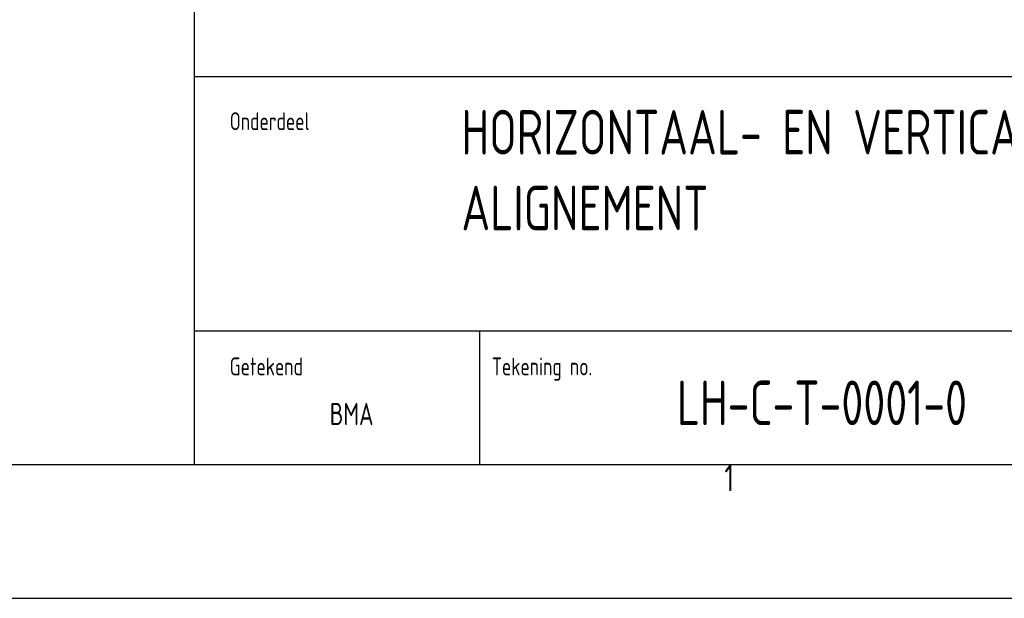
# Model space of a CAD drawing. Extents: x 0 to 1189000, y 0 to 841000.
# Tile 9 of 20: x 1004449 to 1114838, y 0 to 64884. Entities that reach past the tile are written whole.
import ezdxf
from ezdxf.enums import TextEntityAlignment as Align

# ---------------------------------------------------------------- set-up
doc = ezdxf.new("R2010")
doc.units = 0
doc.header["$LTSCALE"] = 10000
doc.header["$MEASUREMENT"] = 0
doc.layers.get('0').update_dxf_attribs({"linetype": 'CONTINUOUS'})
for name, color, linetype in [('101', 7, 'CONTINUOUS'), ('102', 2, 'CONTINUOUS'), ('103', 4, 'CONTINUOUS'), ('_T193299$0$101', 7, 'CONTINUOUS'), ('_T193299$0$102', 2, 'CONTINUOUS'), ('_T193299$0$103', 4, 'CONTINUOUS')]:
    doc.layers.add(name, color=color, linetype=linetype)
doc.styles.add('_T193299$0$ISO', font='ISO', dxfattribs={"width": 0.8})
doc.styles.add('ISO', font='ISO', dxfattribs={"width": 0.8})

# ---------------------------------------------------------------- blocks, each defined once
blk = doc.blocks.new('SHEET_A0')
at = {"layer": '101'}
blk.add_lwpolyline([(0, 0), (1189, 0), (1189, 841), (0, 841)], close=True, dxfattribs=at)
at = {"layer": '103'}
blk.add_lwpolyline([(15, 15), (1174, 15), (1174, 816), (15, 816)], close=True, dxfattribs=at)
at = {"layer": '101', "style": 'ISO', "width": 0.8}
for p in [(1046, 214.2), (1046, 204.2), (1046, 194.2), (1046, 184.2), (1046, 174.2), (1046, 164.2)]:
    blk.add_attdef('DATUM', text='', height=2.5, dxfattribs=at).set_placement(p, align=Align.CENTER)
blk.add_attdef('NAAM', (1039.21, 19.42), '', height=2.5, dxfattribs=at)
at = {"layer": '102', "style": 'ISO', "width": 0.8}
blk.add_text('1', height=3, dxfattribs=at).set_placement((1084, 12), align=Align.CENTER)
for tag, height, p in [('DOS_NR', 3.5, (80, 809.25)), ('REV.', 2.5, (1030, 214.2)), ('REV.', 2.5, (1030, 204.2)), ('REV.', 2.5, (1030, 194.2)), ('REV.', 2.5, (1030, 184.2)), ('REV.', 2.5, (1030, 174.2)), ('REV.', 2.5, (1030, 164.2))]:
    blk.add_attdef(tag, text='', height=height, dxfattribs=at).set_placement(p, align=Align.CENTER)
for tag, p, height in [('OMSCHRIJVING', (1060, 214.2), 2.5), ('OMSCHRIJVING', (1060, 204.2), 2.5), ('OMSCHRIJVING', (1060, 194.2), 2.5), ('OMSCHRIJVING', (1060, 184.2), 2.5), ('OMSCHRIJVING', (1060, 174.2), 2.5), ('OMSCHRIJVING', (1060, 164.2), 2.5), ('SCHAAL', (1162.23, 44.76), 3)]:
    blk.add_attdef(tag, p, '', height=height, dxfattribs=at)
at = {"layer": '103', "style": 'ISO', "width": 0.8}
for tag, p in [('ONDERDEEL', (1053.97, 49.76)), ('ONDERDEEL', (1053.97, 41.26)), ('ONDERDEEL', (1053.97, 32.76)), ('TEKENINGNUMMER', (1078.12, 19.42))]:
    blk.add_attdef(tag, p, '', height=5, dxfattribs=at)
blk = doc.blocks.new('_T193299', base_point=(1174, 15))
at = {"layer": '_T193299$0$102'}
for p, q in [((1024, 58.5), (1174, 58.5)), ((1024, 30), (1174, 30)), ((1056, 30), (1056, 15))]:
    blk.add_line(p, q, dxfattribs=at)
at = {"layer": '_T193299$0$103'}
blk.add_line((1024, 221.5), (1024, 15), dxfattribs=at)
at = {"layer": '_T193299$0$101', "style": '_T193299$0$ISO', "width": 0.8}
for s, p in [('Onderdeel', (1028, 52.5)), ('Getekend', (1028, 25)), ('Tekening no.', (1057.38, 25))]:
    blk.add_text(s, height=2, dxfattribs=at).set_placement(p)

msp = doc.modelspace()

# ---------------------------------------------------------------- block references
ref = msp.add_blockref('SHEET_A0', (0, 0), dxfattribs=dict(xscale=1000, yscale=1000, zscale=1000))
ref.add_attrib('TEKENINGNUMMER', 'LH-C-T-0001-0', (1078124.61274, 19417.71307), dxfattribs={"layer": '103', "height": 5000, "style": 'ISO', "width": 0.8})
ref.add_attrib('NAAM', 'BMA', (1039210.03479, 19417.71307), dxfattribs={"layer": '101', "height": 2500, "style": 'ISO', "width": 0.8})
ref.add_attrib('ONDERDEEL', 'HORIZONTAAL- EN VERTICAAL-', (1053971.72561, 49764.76482), dxfattribs={"layer": '103', "height": 5000, "style": 'ISO', "width": 0.8})
ref.add_attrib('ONDERDEEL', 'ALIGNEMENT', (1053971.72561, 41264.76482), dxfattribs={"layer": '103', "height": 5000, "style": 'ISO', "width": 0.8})
at = {"xscale": 1000, "yscale": 1000, "zscale": 1000}
msp.add_blockref('_T193299', (1174000, 15000), dxfattribs=at)

doc.saveas('drawing.dxf')
